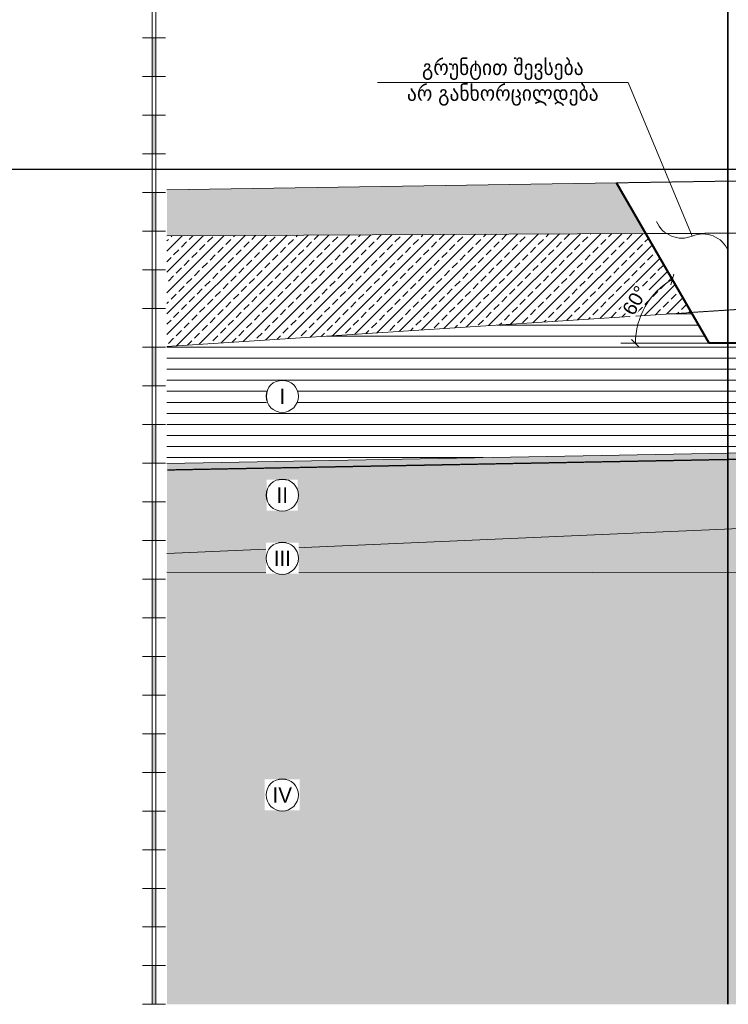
# Model space of a CAD drawing. Header units: millimetres. Extents: x -244621 to 957993, y -212233 to 286163.
# Tile 36 of 47: x 686327 to 704653, y -20850 to 4620. Entities that reach past the tile are written whole.
import ezdxf

# ---------------------------------------------------------------- set-up
doc = ezdxf.new("R2010")
doc.units = ezdxf.units.MM
doc.linetypes.add('DASHED', pattern=[19.05, 12.7, -6.35])
doc.layers.get('Defpoints').update_dxf_attribs({"color": 6})
for name, color, linetype, lineweight in [('S - Armireba Musha', 7, 'Continuous', 40), ('S - DIM', 7, 'Continuous', 5), ('S - HATCH', 252, 'Continuous', 5), ('S - LAIN', 7, 'Continuous', 5), ('S - LINE', 7, 'Continuous', 15), ('S - TEXT', 7, 'Continuous', 9)]:
    doc.layers.add(name, color=color, linetype=linetype, lineweight=lineweight)
doc.layers.add('S - RED LINE', color=7, linetype='Continuous', lineweight=35, true_color=0xff3737)
doc.layers.add('S - WATER', color=7, linetype='DASHED', lineweight=20, true_color=0x0216de)
doc.styles.add('Cubicon', font='Cubicon.ttf')
doc.styles.get("Standard").update_dxf_attribs({"font": 'arial.ttf'})
doc.styles.add('Text_S2', font='Cubicon.ttf')
doc.dimstyles.new('CUB-M-100', dxfattribs={"dimscale": 100, "dimtxt": 1.8, "dimasz": 1.5, "dimexe": 1.5, "dimexo": 2, "dimgap": 1, "dimtad": 0, "dimdec": 0, "dimzin": 3, "dimdsep": 46, "dimtxsty": 'Cubicon', "dimblk": 'OBLIQUE', "dimcen": 1.5, "dimdle": 1, "dimazin": 2, "dimtfac": 0.75, "dimtdec": 0, "dimtmove": 0, "dimatfit": 3, "dimldrblk": 'SMALL', "dimfxl": 1, "dimtolj": 1, "dimtzin": 0, "dimlwd": -1, "dimlwe": -1, "dimarcsym": 0})
doc.dimstyles.new('SPDS 200', dxfattribs={"dimscale": 200, "dimtxt": 1.8, "dimasz": 1, "dimexe": 1, "dimexo": 0.625, "dimtad": 1, "dimdec": 0, "dimrnd": 0.001, "dimtxsty": 'Standard', "dimblk": 'OBLIQUE', "dimcen": 2.5, "dimdle": 1, "dimadec": 0, "dimazin": 2, "dimtfac": 0.75, "dimtdec": 0, "dimtmove": 1, "dimatfit": 3, "dimldrblk": 'OBLIQUE', "dimfxl": 1, "dimfxlon": 1, "dimtolj": 1, "dimarcsym": 0})
pattern_1 = [(45, (17596.27, 150), (-269.40768, 269.40768), []), (45, (17865.68, 150), (-269.40768, 269.40768), [190.5, -95.25])]

# ---------------------------------------------------------------- blocks, each defined once
blk = doc.blocks.new('*U103')
at = {"layer": 'S - HATCH'}
h = blk.add_hatch(color=0, dxfattribs=at)
h.dxf.hatch_style = 1
h.paths.add_polyline_path([(50, 0), (-50, 0), (-50, -1000), (50, -1000)])
at = {"layer": 'S - LINE'}
for points in [[(-300, 1000), (300, 1000)], [(-50, 1000), (-50, -1000)], [(50, 1000), (50, -1000)], [(-300, 0), (300, 0)], [(-300, -1000), (300, -1000)]]:
    blk.add_lwpolyline(points, dxfattribs=at)
blk = doc.blocks.new('*U104')
at = {"layer": 'S - LINE', "color": 0, "linetype": 'ByBlock', "lineweight": -2, "transparency": 16777216}
for p in [(0, 24000), (0, 22000), (0, 20000), (0, 18000), (0, 16000), (0, 14000), (0, 12000), (0, 10000), (0, 8000), (0, 6000), (0, 4000), (0, 2000), (0, 0)]:
    blk.add_blockref('*U103', p, dxfattribs=at)
blk = doc.blocks.new('_Oblique')
at = {"color": 0, "linetype": 'ByBlock', "lineweight": -2}
blk.add_line((-0.5, -0.5), (0.5, 0.5), dxfattribs=at)
blk = doc.blocks.new('*D189')
at = {"layer": 'Defpoints', "color": 0, "transparency": 16777216}
for p in [(-3748, 6492), (0, 0), (0, 0), (-2284, 0)]:
    blk.add_point(p, dxfattribs=at)
at = {"layer": 'S - DIM', "color": 0, "lineweight": -2, "transparency": 16777216}
blk.add_arc((0, 0), 1908, 120, 180, dxfattribs=at)
at = {"layer": 'S - DIM', "color": 0, "lineweight": -2, "transparency": 16777216, "xscale": 200, "yscale": 200, "zscale": 200}
for p, rotation in [((-954, 1652), 30.00000000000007), ((-1908, 0), 270)]:
    blk.add_blockref('_Oblique', p, dxfattribs=dict(at, rotation=rotation))
at = {"layer": 'S - DIM', "color": 0, "transparency": 16777216, "insert": (-1920, 1108), "char_height": 360, "attachment_point": 5, "rotation": 60, "bg_fill": 3, "box_fill_scale": 1.1, "bg_fill_color": 256, "bg_fill_true_color": 13158600, "bg_fill_transparency": 0}
blk.add_mtext('\\A1;60°', dxfattribs=at)
at = {"layer": 'Defpoints', "color": 0, "transparency": 16777216}
blk.add_point((-1462, 1226), dxfattribs=at)
blk = doc.blocks.new('A$C02e274ac')
at = {"layer": 'S - DIM'}
blk.add_line((0, 0), (-2283.7, 0), dxfattribs=at)
dim = blk.add_angular_dim_2l(base=(-1461.7, 1226.5), line1=((0, 0), (-3748.2, 6492.1)), line2=((0, 0), (-2283.7, 0)), dimstyle='SPDS 200', override={"dimtfill": 1}, dxfattribs=at)
dim.commit()
dim.dimension.update_dxf_attribs({"geometry": '*D189', "text_midpoint": (-1919.9, 1108.4)})

msp = doc.modelspace()

# ---------------------------------------------------------------- hatches: boundary and pattern name
at = {"layer": 'S - HATCH'}
h = msp.add_hatch(dxfattribs=at)
h.set_pattern_fill('EARTH', color=256, scale=66.666667, angle=45)
h.set_pattern_definition([(45, (17596.27, 150), (0, 598.68374), [423.33333, -423.33333]), (45, (17484, 262.25), (0, 598.68374), [423.33333, -423.33333]), (45, (17371.76, 374.5), (0, 598.68374), [423.33333, -423.33333]), (135, (17371.76, 449.34), (-598.68374, 0), [423.33333, -423.33333]), (135, (17484, 561.6), (-598.68374, 0), [423.33333, -423.33333]), (135, (17596.27, 673.85), (-598.68374, 0), [423.33333, -423.33333])])
h.paths.add_polyline_path([(766223.6, 1393.2), (765066.4, -611.2), (778116, -548.1), (778116, 1576.5)])
h.paths.add_polyline_path([(702521.2, -913.8), (701763, 399.4), (690132.9, 220.1), (690132.9, -973.7)])
at = {"layer": 'S - HATCH', "transparency": 33554516}
h = msp.add_hatch(dxfattribs=at)
h.set_pattern_fill('ANSI31', color=256, scale=90, angle=135)
h.set_pattern_definition([(180, (17596.27, 150), (-3e-14, -285.75), [])])
h.paths.add_polyline_path([(704158.7, -3750), (703698.4, -2952.7), (690132.9, -3833.4), (690132.9, -6858.7), (778116, -5236.5), (778116, -548.1), (765072, -601.4), (763138.7, -3950), (720738.7, -3950), (720738.7, -3750), (718777.3, -3750), (718377.3, -3350), (707200.1, -3350), (706800.1, -3750)])
h = msp.add_hatch(dxfattribs=at)
h.set_pattern_fill('ANSI33', color=256, scale=60)
h.set_pattern_definition(pattern_1)
h.paths.add_polyline_path([(703698.4, -2952.7), (702516.8, -906.1), (690132.9, -973.7), (690132.9, -3833.4)])
at = {"layer": 'S - HATCH'}
h = msp.add_hatch(dxfattribs=at)
h.set_pattern_fill('ANSI33', color=256, scale=60)
h.set_pattern_definition(pattern_1)
h.paths.add_polyline_path([(752129.6, -6708.3), (778116, -6152), (778116, -5236.5), (690132.9, -6858.7), (690132.9, -9191), (707905.5, -8408.8)])
h = msp.add_hatch(dxfattribs=at)
h.set_pattern_fill('GRAVEL', color=256, scale=53.552945, angle=180, style=0)
h.set_pattern_definition([(48.012787, (16616.89, -1210.24), (10881.958416, 12242.203217), [183.002, -18117.2203]), (4.969741, (16739.316, -1074.22), (-16322.937617, -1360.2448794), [314.037, -31089.6528]), (312.510447, (17052.17, -1047.015), (-13602.448025, 14962.692816), [221.4315, -21921.7496]), (87.273689, (17582.67, -706.954), (-1360.244805, -27204.8960386), [285.9751, -28311.5341]), (112.833654, (17596.27, -421.3), (6801.22401, -16322.937623), [280.4213, -27761.7437]), (177.273689, (17487.45, -162.856), (27204.8960386, -1360.244805), [285.9751, -28311.5341]), (217.6942405, (17201.8, -149.254), (17683.1824244, 13602.4480204), [378.1875, -37440.5322]), (252.255328, (16902.545, -380.495), (-9521.713616, -29925.3856418), [357.048, -35347.7587]), (301.429566, (16793.726, -720.557), (10881.958417, -17683.182424), [286.9436, -28407.452]), (355.236358, (16943.35, -965.4), (-14962.692821, 1360.244804), [327.5905, -16051.926]), (42.397438, (17269.81, -992.606), (16322.9376227, 14962.6928219), [423.6455, -41940.938]), (318.814075, (16236.03, -693.35), (9521.713613, -8161.468812), [144.5954, -14315.0052]), (351.469234, (16344.845, -788.57), (-17683.1824257, 2720.489601), [275.0918, -27234.1568]), (45, (16616.9, -829.4), (4e-13, 1360.2448), [192.3672, -1731.3095]), (23.19859, (16712.11, -992.6), (-6801.22401, -2720.489603), [103.5935, -10255.7223]), (111.80141, (16807.33, -951.8), (1360.2448, -4080.734406), [146.5024, -7178.64]), (210.963757, (16752.92, -815.77), (-4080.734406, -2720.489604), [237.9463, -7693.5757]), (341.56505, (16548.9, -938.2), (-2720.4896, 1360.2448), [172.0587, -4129.413]), (196.38954, (17596.27, -951.8), (-13602.448019, -4080.734406), [241.0354, -23862.564]), (250.346176, (17365.03, -1019.81), (5440.979208, 14962.692821), [202.2154, -20019.2774]), (113.19859, (16548.88, -1210.24), (2720.489603, -6801.22401), [207.1857, -10152.13]), (163.61046, (16467.27, -1019.81), (13602.44802, -4080.734405), [241.0354, -23862.564]), (159.443955, (17596.27, -108.45), (6801.22401, -2720.489604), [232.4386, -11389.498]), (114.77514, (17378.63, -26.83), (6801.224018, -14962.692818), [194.7571, -19280.9845]), (246.80141, (16535.28, 150), (-2720.489603, -6801.22401), [207.1857, -10152.13]), (197.354025, (16453.665, -40.434), (17683.182425, 5440.979209), [228.0192, -22573.8387]), (249.443955, (17201.8, 150), (2720.489604, 6801.22401), [116.2193, -11505.7174]), (281.309932, (16616.9, 150), (1360.2448, -5440.97921), [69.359, -6866.556]), (345.963757, (16630.5, 82), (-4080.7344, 1360.2448), [280.4213, -5328.0117]), (6.009006, (16902.545, 13.976), (-13602.448019, -1360.2448026), [259.8748, -25727.5657]), (123.69007, (16752.9, -693.35), (1360.2448, -2720.4896), [196.1772, -4708.2552]), (173.1572266, (16644.1, -530.12), (-23124.161633, 2720.4896027), [342.5015, -33907.5875]), (240.945396, (16304.04, -489.32), (5440.979208, 9521.713613), [140.0454, -13864.532]), (270, (16236, -611.7), (1360.2448, -1360.2448), [81.6147, -1278.63]), (300.256437, (16929.75, -26.83), (-5440.979207, 9521.713614), [188.9706, -18708.154]), (228.012788, (17024.97, -190.06), (-10881.958416, -12242.203217), [366.0038, -17934.2184]), (180, (16780.1, -462.1), (-1360.2448, -1360.2448), [353.6636, -1006.5812]), (145.304846, (16426.46, -462.11), (-13602.448025, 9521.713606), [215.0737, -21292.285]), (74.054604, (16249.63, -339.69), (1360.2448, 5440.97921), [198.0544, -9704.6773]), (27.645975, (16304.04, -149.254), (25844.6512377, 13602.4480176), [322.4664, -31924.2303]), (355.426079, (16589.69, 0.373), (17683.182425, -1360.244802), [341.148, -33773.618])])
h.paths.add_polyline_path([(778116, -6152), (752129.6, -6708.3), (707905.5, -8408.8), (690132.9, -9191), (690132.9, -9667.9), (778116, -9739.1)])
h = msp.add_hatch(dxfattribs=at)
h.set_pattern_fill('AR-HBONE', color=256, scale=4)
h.set_pattern_definition([(45, (17596.27, 150), (0, 574.7364), [1219.2, -406.4]), (135, (17883.64, 437.37), (6e-14, 574.7364), [1219.2, -406.4])])
h.paths.add_polyline_path([(778116, -9739.1), (690132.9, -9667.9), (690132.9, -20850), (778116, -20850)])

# ---------------------------------------------------------------- linework, layer by layer
at = {"layer": 'S - Armireba Musha'}
msp.add_lwpolyline([(766223.6, 1393.2), (763138.7, -3950), (720738.7, -3950), (720738.7, -3750), (718777.3, -3750), (718377.3, -3350), (707200.1, -3350), (706800.1, -3750), (704158.7, -3750), (701763, 399.4)], dxfattribs=at)
at = {"layer": 'S - LAIN', "linetype": 'DASHED', "lineweight": 0}
for points in [[(701763, 399.4), (766223.6, 1393.2)], [(702521.2, -913.8), (765066.4, -611.2)], [(703698.4, -2952.7), (738226.3, -711.2)]]:
    msp.add_lwpolyline(points, dxfattribs=at)
at = {"layer": 'S - LAIN'}
for points in [[(690132.9, 220.1), (701763, 399.4)], [(690132.9, -973.7), (702521.2, -913.8)], [(690132.9, -3833.4), (703698.4, -2952.7)], [(778116, -5236.5), (690132.9, -6858.7)], [(690132.9, -9191), (707905.5, -8408.8), (752129.6, -6708.3), (778116, -6152)], [(690132.9, -9667.9), (778116, -9739.1)]]:
    msp.add_lwpolyline(points, dxfattribs=at)
at = {"layer": 'S - RED LINE'}
msp.add_lwpolyline([(704638.7, 32094.4), (704638.7, -20850)], dxfattribs=at)
at = {"layer": 'S - WATER', "lineweight": 30}
msp.add_lwpolyline([(690151.9, -7023.5), (778110.3, -5377.1)], dxfattribs=at)

# ---------------------------------------------------------------- block references
at = {"layer": 'S - LINE'}
msp.add_blockref('*U104', (689799.4, -19850), dxfattribs=at)

# ---------------------------------------------------------------- next in the draw order: block references
at = {"layer": 'S - DIM'}
msp.add_blockref('A$C02e274ac', (704158.7, -3750), dxfattribs=at)

# ---------------------------------------------------------------- next in the draw order: texts
at = {"layer": 'S - LAIN', "char_height": 400, "attachment_point": 5, "style": 'Text_S2', "bg_fill": 3, "box_fill_scale": 1.5, "bg_fill_color": 256, "bg_fill_transparency": 0}
for s, insert in [('\\pxqc;I', (693118.3, -5121.7)), ('\\pxqc;II', (693118.3, -7678.7)), ('\\pxqc;III', (693118.3, -9311.8)), ('\\pxqc;IV', (693118.3, -15434.5))]:
    msp.add_mtext(s, dxfattribs=dict(at, insert=insert))

# ---------------------------------------------------------------- next in the draw order: linework, layer by layer
at = {"layer": 'Defpoints'}
msp.add_lwpolyline([(327252.1, 750), (957993, 750)], dxfattribs=at)
at = {"layer": 'S - TEXT'}
for centre in [(693118.3, -5121.7), (693118.3, -7678.7), (693118.3, -9311.8), (693118.3, -15434.5)]:
    msp.add_circle(centre, 416.7, dxfattribs=at)

# ---------------------------------------------------------------- next in the draw order: texts
at = {"layer": 'S - TEXT', "insert": (698820.4, 2991.7), "char_height": 400, "attachment_point": 5, "style": 'Text_S2'}
msp.add_mtext('\\pxqc;გრუნტით შევსება \\Pარ განხორცილდება', dxfattribs=at)

# ---------------------------------------------------------------- next in the draw order: leaders
at = {"layer": 'S - TEXT'}
msp.add_leader([(703722.7, -976.2), (702062.1, 2991.7), (695578.7, 2991.7)], dimstyle='CUB-M-100', override={"dimasz": 20, "dimgap": 1, "dimtad": 0, "dimldrblk": 'Integral'}, dxfattribs=at)

doc.saveas('drawing.dxf')
